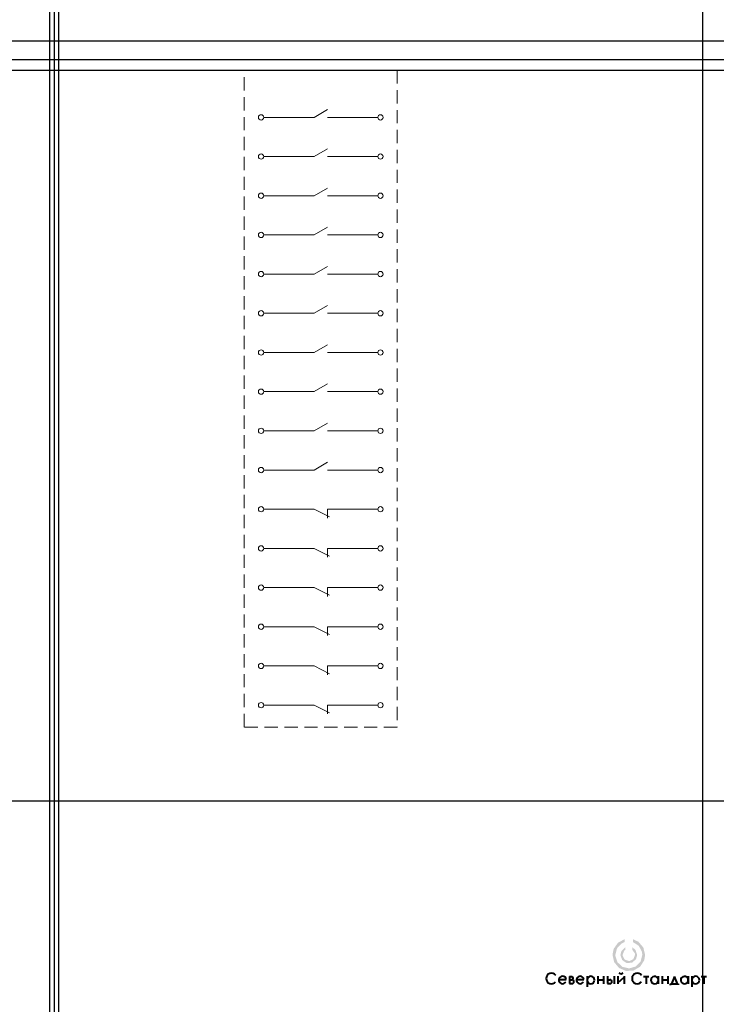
# Model space of a CAD drawing. Header units: millimetres. Extents: x 0 to 1680, y 0 to 297.
# Tile 6 of 11: x 627 to 837, y 0 to 297. Entities that reach past the tile are written whole.
import ezdxf

# ---------------------------------------------------------------- set-up
doc = ezdxf.new("R2010")
doc.units = ezdxf.units.MM
for name, pattern in [('K5LT32768', [0]), ('K5LT32769', [0]), ('K5LT_DASHED', [6, 4, -2]), ('K5LT_THIN', [0])]:
    doc.linetypes.add(name, pattern=pattern)
doc.layers.add('Блок', color=7, linetype='Continuous')

# ---------------------------------------------------------------- blocks, each defined once
blk = doc.blocks.new('U28')
at = {"linetype": 'K5LT_DASHED', "lineweight": 18}
for p, q in [((694.76, 281.74), (740.86, 281.74)), ((694.76, 83.63), (694.76, 281.74)), ((740.86, 281.74), (740.86, 83.63)), ((740.86, 83.63), (694.76, 83.63))]:
    blk.add_line(p, q, dxfattribs=at)
blk = doc.blocks.new('U37')
for points in [[(811.95, 19.64), (811.95, 18.76), (813.68, 17.64), (814.64, 15.81), (814.74, 14.89), (814.22, 12.9), (812.78, 11.41), (810.8, 10.82), (808.78, 11.29), (807.26, 12.68), (806.61, 14.64), (806.6, 14.89), (807.12, 16.89), (808.56, 18.38), (809.41, 18.77), (809.41, 19.65), (807.41, 18.57), (806.1, 16.71), (805.75, 14.89), (806.28, 12.68), (807.75, 10.94), (809.84, 10.05), (812.11, 10.19), (814.07, 11.34), (815.31, 13.25), (815.59, 14.89), (815.06, 17.11), (813.6, 18.85)], [(811.73, 17.2), (811.73, 16.45), (812.51, 15.3), (812.55, 14.89), (812.04, 13.6), (810.78, 13.02), (809.46, 13.46), (808.8, 14.69), (808.79, 14.89), (809.3, 16.19), (809.62, 16.46), (809.62, 17.2), (808.44, 16.09), (808.14, 14.89), (808.66, 13.36), (810, 12.45), (811.62, 12.55), (812.85, 13.61), (813.2, 14.89), (812.68, 16.43)]]:
    blk.add_hatch(color=256).paths.add_polyline_path(points)
at = {"linetype": 'K5LT32768', "lineweight": 40}
for p, q in [((789.56, 7.45), (791.8, 7.45)), ((792.76, 8.41), (792.76, 6.24)), ((792.76, 8.41), (793.53, 8.41)), ((792.76, 7.38), (793.53, 7.38)), ((792.76, 6.24), (793.53, 6.24)), ((794.88, 7.45), (797.12, 7.45)), ((798.1, 8.52), (798.1, 5.28)), ((801.36, 8.5), (801.36, 6.15)), ((801.36, 7.43), (803.08, 7.43)), ((803.08, 8.5), (803.08, 6.15)), ((804.23, 8.5), (804.23, 6.24)), ((804.23, 7.38), (805, 7.38)), ((804.23, 6.24), (805, 6.24)), ((806.3, 8.5), (806.3, 6.15)), ((807.4, 8.5), (807.4, 6.15)), ((807.4, 6.45), (809.23, 8.21)), ((809.23, 8.5), (809.23, 6.15)), ((815.15, 8.41), (816.73, 8.41)), ((815.95, 8.41), (815.95, 6.15)), ((819.57, 8.5), (819.57, 6.15)), ((820.69, 8.5), (820.69, 6.15)), ((820.69, 7.43), (822.41, 7.43)), ((822.41, 8.5), (822.41, 6.15)), ((823.27, 5.79), (823.27, 6.22)), ((823.27, 6.22), (825.58, 6.22)), ((824.44, 8.37), (823.51, 6.22)), ((825.37, 6.22), (824.44, 8.37)), ((825.58, 6.22), (825.58, 5.84)), ((828.58, 8.5), (828.58, 6.15)), ((829.69, 8.52), (829.69, 5.28)), ((832.52, 8.41), (834.09, 8.41)), ((833.32, 8.41), (833.32, 6.15))]:
    blk.add_line(p, q, dxfattribs=at)
for centre, radius, start, end in [((787.35, 7.77), 1.6, 37.074, 321.6008), ((808.34, 9.99), 0.828, 216.4819, 323.681), ((813.25, 7.77), 1.6, 37.074, 321.6008), ((790.68, 7.31), 1.13, 7.3391, 332.5516), ((793.36, 7.91), 0.534, 281.1083, 70.9439), ((793.53, 6.81), 0.571, 270, 90), ((796, 7.31), 1.13, 7.3391, 332.5516), ((799.22, 7.31), 1.13, 0, 180), ((799.22, 7.31), 1.13, 180, 0), ((805, 6.81), 0.571, 270, 90), ((818.47, 7.31), 1.13, 7.3391, 3.7582), ((827.47, 7.31), 1.13, 7.3391, 3.7582), ((830.81, 7.31), 1.13, 0, 180), ((830.81, 7.31), 1.13, 180, 0)]:
    blk.add_arc(centre, radius, start, end, dxfattribs=at)
blk = doc.blocks.new('U264')
at = {"linetype": 'K5LT32769', "lineweight": 18}
for p, q in [((715.81, 149.34), (712.48, 149.34)), ((720.48, 147), (715.81, 149.34)), ((719.81, 146.67), (719.81, 149.34)), ((719.81, 149.34), (724.48, 149.34))]:
    blk.add_line(p, q, dxfattribs=at)
blk = doc.blocks.new('U265')
at = {"linetype": 'K5LT32769', "lineweight": 18}
for p, q in [((715.81, 267.54), (712.48, 267.54)), ((719.81, 269.87), (715.81, 267.54)), ((719.81, 267.54), (723.15, 267.54))]:
    blk.add_line(p, q, dxfattribs=at)
blk = doc.blocks.new('U266')
at = {"linetype": 'K5LT32769', "lineweight": 18}
for p, q in [((715.81, 255.72), (712.48, 255.72)), ((719.81, 258.05), (715.81, 255.72)), ((719.81, 255.72), (723.15, 255.72))]:
    blk.add_line(p, q, dxfattribs=at)
blk = doc.blocks.new('U267')
at = {"linetype": 'K5LT32769', "lineweight": 18}
for p, q in [((715.81, 243.9), (712.48, 243.9)), ((719.81, 246.23), (715.81, 243.9)), ((719.81, 243.9), (723.15, 243.9))]:
    blk.add_line(p, q, dxfattribs=at)
blk = doc.blocks.new('U268')
at = {"linetype": 'K5LT32769', "lineweight": 18}
for p, q in [((715.81, 232.08), (712.48, 232.08)), ((719.81, 234.41), (715.81, 232.08)), ((719.81, 232.08), (723.15, 232.08))]:
    blk.add_line(p, q, dxfattribs=at)
blk = doc.blocks.new('U269')
at = {"linetype": 'K5LT32769', "lineweight": 18}
for p, q in [((719.81, 187.13), (715.81, 184.8)), ((715.81, 184.8), (712.48, 184.8)), ((719.81, 184.8), (723.15, 184.8))]:
    blk.add_line(p, q, dxfattribs=at)
blk = doc.blocks.new('U270')
at = {"linetype": 'K5LT32769', "lineweight": 18}
for p, q in [((719.81, 175.31), (715.81, 172.98)), ((715.81, 172.98), (712.48, 172.98)), ((719.81, 172.98), (723.15, 172.98))]:
    blk.add_line(p, q, dxfattribs=at)
blk = doc.blocks.new('U271')
at = {"linetype": 'K5LT32769', "lineweight": 18}
for p, q in [((719.81, 163.49), (715.81, 161.16)), ((715.81, 161.16), (712.48, 161.16)), ((719.81, 161.16), (723.15, 161.16))]:
    blk.add_line(p, q, dxfattribs=at)
blk = doc.blocks.new('U272')
at = {"linetype": 'K5LT32769', "lineweight": 18}
for p, q in [((715.81, 220.26), (712.48, 220.26)), ((719.81, 222.59), (715.81, 220.26)), ((719.81, 220.26), (723.15, 220.26))]:
    blk.add_line(p, q, dxfattribs=at)
blk = doc.blocks.new('U273')
at = {"linetype": 'K5LT32769', "lineweight": 18}
for p, q in [((715.81, 208.44), (712.48, 208.44)), ((719.81, 210.77), (715.81, 208.44)), ((719.81, 208.44), (723.15, 208.44))]:
    blk.add_line(p, q, dxfattribs=at)
blk = doc.blocks.new('U274')
at = {"linetype": 'K5LT32769', "lineweight": 18}
for p, q in [((715.81, 196.62), (712.48, 196.62)), ((719.81, 198.95), (715.81, 196.62)), ((719.81, 196.62), (723.15, 196.62))]:
    blk.add_line(p, q, dxfattribs=at)
blk = doc.blocks.new('U275')
at = {"linetype": 'K5LT32769', "lineweight": 18}
for p, q in [((715.81, 137.52), (712.48, 137.52)), ((720.48, 135.19), (715.81, 137.52)), ((719.81, 134.85), (719.81, 137.52)), ((719.81, 137.52), (724.48, 137.52))]:
    blk.add_line(p, q, dxfattribs=at)
blk = doc.blocks.new('U276')
at = {"linetype": 'K5LT32769', "lineweight": 18}
for p, q in [((715.81, 125.7), (712.48, 125.7)), ((720.48, 123.37), (715.81, 125.7)), ((719.81, 123.03), (719.81, 125.7)), ((719.81, 125.7), (724.48, 125.7))]:
    blk.add_line(p, q, dxfattribs=at)
blk = doc.blocks.new('U277')
at = {"linetype": 'K5LT32769', "lineweight": 18}
for p, q in [((715.81, 113.88), (712.48, 113.88)), ((720.48, 111.55), (715.81, 113.88)), ((719.81, 111.21), (719.81, 113.88)), ((719.81, 113.88), (724.48, 113.88))]:
    blk.add_line(p, q, dxfattribs=at)
blk = doc.blocks.new('U278')
at = {"linetype": 'K5LT32769', "lineweight": 18}
for p, q in [((715.81, 102.06), (712.48, 102.06)), ((720.48, 99.73), (715.81, 102.06)), ((719.81, 99.39), (719.81, 102.06)), ((719.81, 102.06), (724.48, 102.06))]:
    blk.add_line(p, q, dxfattribs=at)
blk = doc.blocks.new('U279')
at = {"linetype": 'K5LT32769', "lineweight": 18}
for p, q in [((715.81, 90.24), (712.48, 90.24)), ((720.48, 87.91), (715.81, 90.24)), ((719.81, 87.57), (719.81, 90.24)), ((719.81, 90.24), (724.48, 90.24))]:
    blk.add_line(p, q, dxfattribs=at)
blk = doc.blocks.new('U280')
at = {"linetype": 'K5LT_THIN', "lineweight": 18}
for start, end in [(0, 180), (180, 0)]:
    blk.add_arc((699.82, 267.54), 0.8, start, end, dxfattribs=at)
blk = doc.blocks.new('U281')
at = {"linetype": 'K5LT_THIN', "lineweight": 18}
for start, end in [(0, 180), (180, 0)]:
    blk.add_arc((699.82, 255.72), 0.8, start, end, dxfattribs=at)
blk = doc.blocks.new('U282')
at = {"linetype": 'K5LT_THIN', "lineweight": 18}
for start, end in [(0, 180), (180, 0)]:
    blk.add_arc((699.82, 243.9), 0.8, start, end, dxfattribs=at)
blk = doc.blocks.new('U283')
at = {"linetype": 'K5LT_THIN', "lineweight": 18}
for start, end in [(0, 180), (180, 0)]:
    blk.add_arc((699.82, 232.08), 0.8, start, end, dxfattribs=at)
blk = doc.blocks.new('U284')
at = {"linetype": 'K5LT_THIN', "lineweight": 18}
for start, end in [(0, 180), (180, 0)]:
    blk.add_arc((699.82, 220.26), 0.8, start, end, dxfattribs=at)
blk = doc.blocks.new('U285')
at = {"linetype": 'K5LT_THIN', "lineweight": 18}
for start, end in [(0, 180), (180, 0)]:
    blk.add_arc((699.82, 208.44), 0.8, start, end, dxfattribs=at)
blk = doc.blocks.new('U286')
at = {"linetype": 'K5LT_THIN', "lineweight": 18}
for start, end in [(0, 180), (180, 0)]:
    blk.add_arc((699.82, 196.62), 0.8, start, end, dxfattribs=at)
blk = doc.blocks.new('U287')
at = {"linetype": 'K5LT_THIN', "lineweight": 18}
for start, end in [(0, 180), (180, 0)]:
    blk.add_arc((699.82, 184.8), 0.8, start, end, dxfattribs=at)
blk = doc.blocks.new('U288')
at = {"linetype": 'K5LT_THIN', "lineweight": 18}
for start, end in [(0, 180), (180, 0)]:
    blk.add_arc((699.82, 172.98), 0.8, start, end, dxfattribs=at)
blk = doc.blocks.new('U289')
at = {"linetype": 'K5LT_THIN', "lineweight": 18}
for start, end in [(0, 180), (180, 0)]:
    blk.add_arc((699.82, 161.16), 0.8, start, end, dxfattribs=at)
blk = doc.blocks.new('U290')
at = {"linetype": 'K5LT_THIN', "lineweight": 18}
for start, end in [(0, 180), (180, 0)]:
    blk.add_arc((699.82, 149.34), 0.8, start, end, dxfattribs=at)
blk = doc.blocks.new('U291')
at = {"linetype": 'K5LT_THIN', "lineweight": 18}
for start, end in [(0, 180), (180, 0)]:
    blk.add_arc((699.82, 137.52), 0.8, start, end, dxfattribs=at)
blk = doc.blocks.new('U292')
at = {"linetype": 'K5LT_THIN', "lineweight": 18}
for start, end in [(0, 180), (180, 0)]:
    blk.add_arc((699.82, 125.7), 0.8, start, end, dxfattribs=at)
blk = doc.blocks.new('U293')
at = {"linetype": 'K5LT_THIN', "lineweight": 18}
for start, end in [(0, 180), (180, 0)]:
    blk.add_arc((699.82, 113.88), 0.8, start, end, dxfattribs=at)
blk = doc.blocks.new('U294')
at = {"linetype": 'K5LT_THIN', "lineweight": 18}
for start, end in [(0, 180), (180, 0)]:
    blk.add_arc((699.82, 102.06), 0.8, start, end, dxfattribs=at)
blk = doc.blocks.new('U295')
at = {"linetype": 'K5LT_THIN', "lineweight": 18}
for start, end in [(0, 180), (180, 0)]:
    blk.add_arc((699.82, 90.24), 0.8, start, end, dxfattribs=at)
blk = doc.blocks.new('U296')
at = {"linetype": 'K5LT_THIN', "lineweight": 18}
for start, end in [(0, 180), (180, 0)]:
    blk.add_arc((735.8, 267.54), 0.8, start, end, dxfattribs=at)
blk = doc.blocks.new('U297')
at = {"linetype": 'K5LT_THIN', "lineweight": 18}
for start, end in [(0, 180), (180, 0)]:
    blk.add_arc((735.8, 255.72), 0.8, start, end, dxfattribs=at)
blk = doc.blocks.new('U298')
at = {"linetype": 'K5LT_THIN', "lineweight": 18}
for start, end in [(0, 180), (180, 0)]:
    blk.add_arc((735.8, 243.9), 0.8, start, end, dxfattribs=at)
blk = doc.blocks.new('U299')
at = {"linetype": 'K5LT_THIN', "lineweight": 18}
for start, end in [(0, 180), (180, 0)]:
    blk.add_arc((735.8, 232.08), 0.8, start, end, dxfattribs=at)
blk = doc.blocks.new('U300')
at = {"linetype": 'K5LT_THIN', "lineweight": 18}
for start, end in [(0, 180), (180, 0)]:
    blk.add_arc((735.8, 220.26), 0.8, start, end, dxfattribs=at)
blk = doc.blocks.new('U301')
at = {"linetype": 'K5LT_THIN', "lineweight": 18}
for start, end in [(0, 180), (180, 0)]:
    blk.add_arc((735.8, 208.44), 0.8, start, end, dxfattribs=at)
blk = doc.blocks.new('U302')
at = {"linetype": 'K5LT_THIN', "lineweight": 18}
for start, end in [(0, 180), (180, 0)]:
    blk.add_arc((735.8, 196.62), 0.8, start, end, dxfattribs=at)
blk = doc.blocks.new('U303')
at = {"linetype": 'K5LT_THIN', "lineweight": 18}
for start, end in [(0, 180), (180, 0)]:
    blk.add_arc((735.8, 184.8), 0.8, start, end, dxfattribs=at)
blk = doc.blocks.new('U304')
at = {"linetype": 'K5LT_THIN', "lineweight": 18}
for start, end in [(0, 180), (180, 0)]:
    blk.add_arc((735.8, 172.98), 0.8, start, end, dxfattribs=at)
blk = doc.blocks.new('U305')
at = {"linetype": 'K5LT_THIN', "lineweight": 18}
for start, end in [(0, 180), (180, 0)]:
    blk.add_arc((735.8, 161.16), 0.8, start, end, dxfattribs=at)
blk = doc.blocks.new('U306')
at = {"linetype": 'K5LT_THIN', "lineweight": 18}
for start, end in [(0, 180), (180, 0)]:
    blk.add_arc((735.8, 149.34), 0.8, start, end, dxfattribs=at)
blk = doc.blocks.new('U307')
at = {"linetype": 'K5LT_THIN', "lineweight": 18}
for start, end in [(0, 180), (180, 0)]:
    blk.add_arc((735.8, 137.52), 0.8, start, end, dxfattribs=at)
blk = doc.blocks.new('U308')
at = {"linetype": 'K5LT_THIN', "lineweight": 18}
for start, end in [(0, 180), (180, 0)]:
    blk.add_arc((735.8, 125.7), 0.8, start, end, dxfattribs=at)
blk = doc.blocks.new('U309')
at = {"linetype": 'K5LT_THIN', "lineweight": 18}
for start, end in [(0, 180), (180, 0)]:
    blk.add_arc((735.8, 113.88), 0.8, start, end, dxfattribs=at)
blk = doc.blocks.new('U310')
at = {"linetype": 'K5LT_THIN', "lineweight": 18}
for start, end in [(0, 180), (180, 0)]:
    blk.add_arc((735.8, 102.06), 0.8, start, end, dxfattribs=at)
blk = doc.blocks.new('U311')
at = {"linetype": 'K5LT_THIN', "lineweight": 18}
for start, end in [(0, 180), (180, 0)]:
    blk.add_arc((735.8, 90.24), 0.8, start, end, dxfattribs=at)

msp = doc.modelspace()

# ---------------------------------------------------------------- linework, layer by layer
at = {"linetype": 'K5LT_THIN', "lineweight": 18}
for p, q in [((700.62, 267.54), (712.48, 267.54)), ((723.15, 267.54), (735, 267.54)), ((700.62, 255.72), (712.48, 255.72)), ((723.15, 255.72), (735, 255.72)), ((700.62, 243.9), (712.48, 243.9)), ((723.15, 243.9), (735, 243.9)), ((700.62, 232.08), (712.48, 232.08)), ((723.15, 232.08), (735, 232.08)), ((700.62, 220.26), (712.48, 220.26)), ((723.15, 220.26), (735, 220.26)), ((700.62, 208.44), (712.48, 208.44)), ((723.15, 208.44), (735, 208.44)), ((700.62, 196.62), (712.48, 196.62)), ((723.15, 196.62), (735, 196.62)), ((700.62, 184.8), (712.48, 184.8)), ((723.15, 184.8), (735, 184.8)), ((700.62, 172.98), (712.48, 172.98)), ((723.15, 172.98), (735, 172.98)), ((700.62, 161.16), (712.48, 161.16)), ((723.15, 161.16), (735, 161.16)), ((700.62, 149.34), (712.48, 149.34)), ((719.81, 149.34), (723.99, 149.34)), ((723.15, 149.34), (735, 149.34)), ((700.62, 137.52), (712.48, 137.52)), ((719.81, 137.52), (723.99, 137.52)), ((723.15, 137.52), (735, 137.52)), ((700.62, 125.7), (712.48, 125.7)), ((719.81, 125.7), (723.99, 125.7)), ((723.15, 125.7), (735, 125.7)), ((700.62, 113.88), (712.48, 113.88)), ((719.81, 113.88), (723.99, 113.88)), ((723.15, 113.88), (735, 113.88)), ((700.62, 102.06), (712.48, 102.06)), ((719.81, 102.06), (723.99, 102.06)), ((723.15, 102.06), (735, 102.06)), ((700.62, 90.24), (712.48, 90.24)), ((719.81, 90.24), (723.99, 90.24)), ((723.15, 90.24), (735, 90.24))]:
    msp.add_line(p, q, dxfattribs=at)
at = {"layer": 'Блок'}
for p, direction in [((636.17, 265.14), (0, 1)), ((637.5, 283.83), (0, 1)), ((638.83, 265.14), (0, 1)), ((833, 291.54), (0, 1)), ((830, 290.67), (1, 0)), ((830, 290.67), (1, 0)), ((-269.18, 284.95), (1, 0)), ((-269.18, 284.95), (1, 0)), ((3576.17, 281.74), (1, 0)), ((1070, 61.33), (1, 0))]:
    msp.add_xline(p, direction, dxfattribs=at)

# ---------------------------------------------------------------- block references
for name in ['U28', 'U280', 'U265', 'U296', 'U281', 'U266', 'U297', 'U282', 'U267', 'U298', 'U283', 'U268', 'U299', 'U284', 'U272', 'U300', 'U285', 'U273', 'U301', 'U286', 'U274', 'U302', 'U269', 'U287', 'U303', 'U270', 'U288', 'U304', 'U271', 'U289', 'U305', 'U290', 'U264', 'U306', 'U291', 'U275', 'U307', 'U292', 'U276', 'U308', 'U293', 'U277', 'U309', 'U294', 'U278', 'U310', 'U295', 'U279', 'U311', 'U37']:
    msp.add_blockref(name, (0, 0))

doc.saveas('drawing.dxf')
